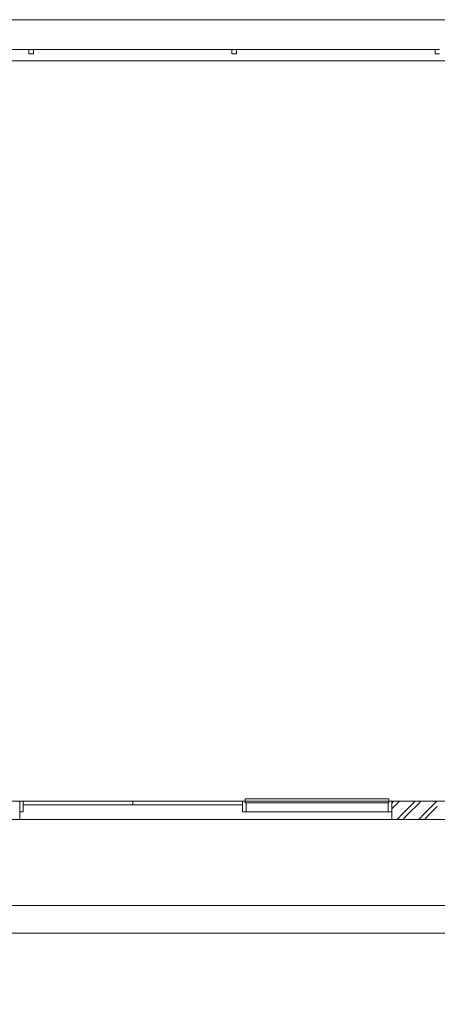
# Model space of a CAD drawing. Header units: millimetres. Extents: x -13540 to 53715, y -38110 to 10383.
# Tile 14 of 17: x 27450 to 32025, y -1373 to 9400. Entities that reach past the tile are written whole.
import ezdxf

# ---------------------------------------------------------------- set-up
doc = ezdxf.new("R2010")
doc.units = ezdxf.units.MM
doc.header["$MEASUREMENT"] = 0
doc.set_wipeout_variables(frame=1)
doc.linetypes.add('Wipeout_Contour', pattern=[1000, 0, -1000])
doc.linetypes.add('Čerchovaná M', pattern=[225, 125, -42.5, 15, -42.5])
for name, color, linetype in [('01_Zóny.dispozice', 7, 'Continuous'), ('02_Desky', 7, 'Continuous'), ('Nové_01_Zóny.dispozice', 7, 'Continuous'), ('Nové_02_Zdi VNĚJŠÍ - nenosné.obálka', 7, 'Continuous'), ('Nové_02_Zdi VNĚJŠÍ - nosné.obálka', 7, 'Continuous'), ('Nové_05_Podlahy', 7, 'Continuous'), ('Nové_09_Exteriér.objekty', 7, 'Continuous'), ('Nové_Otvory – Dveře', 7, 'Continuous'), ('Nové_Výplně - Povrchové', 7, 'Continuous'), ('Nové_Výplně – Řezové', 7, 'Continuous')]:
    doc.layers.add(name, color=color, linetype=linetype)

# ---------------------------------------------------------------- blocks, each defined once
blk = doc.blocks.new('*X2')
at = {"layer": 'Nové_Výplně – Řezové', "color": 253, "linetype": 'Continuous', "lineweight": 13, "true_color": 0xaaaaaa}
for p, q in [((31525, 829), (31546, 850)), ((31525, 766), (31588, 829)), ((31588, 829), (31609, 850)), ((31643, 710), (31783, 850)), ((31707, 710), (31825, 829)), ((31825, 829), (31846, 850)), ((31881, 710), (32021, 850)), ((31944, 710), (32025, 791)), ((31582, 650), (31588, 655)), ((31588, 654), (31643, 710)), ((31646, 650), (31706, 710)), ((31820, 650), (31825, 655)), ((31825, 654), (31881, 710)), ((31883, 650), (31943, 710))]:
    blk.add_line(p, q, dxfattribs=at)

msp = doc.modelspace()

# ---------------------------------------------------------------- linework, layer by layer
at = {"layer": '01_Zóny.dispozice', "color": 251, "linetype": 'Continuous', "lineweight": 0, "flags": 128}
msp.add_lwpolyline([(27150, 650), (27150, -293), (36400, -293), (36400, 650)], close=True, dxfattribs=at)
at = {"layer": '02_Desky', "color": 251, "linetype": 'Continuous', "lineweight": 0, "flags": 128}
msp.add_lwpolyline([(0, -10923), (52900, -10923), (52900, 9280), (42453, 9280), (42453, 0), (36600, 0), (36600, -293), (27150, -293), (27150, 0), (20150, 0), (20150, -293), (15050, -293)], dxfattribs=at)
at = {"layer": 'Nové_01_Zóny.dispozice', "color": 251, "linetype": 'Continuous', "lineweight": 0, "flags": 128}
msp.add_lwpolyline([(-4700, -3698), (-4600, -3698), (-4600, -10923), (2345, -10923), (2355, -3698), (42150, -3698), (42150, -593), (-4700, -593)], close=True, dxfattribs=at)
at = {"layer": 'Nové_02_Zdi VNĚJŠÍ - nenosné.obálka', "color": 251, "linetype": 'Continuous', "lineweight": 0}
for p, q in [((27450, 850), (27450, 735)), ((31525, 850), (31525, 735)), ((27450, 735), (27450, 650)), ((31525, 735), (31525, 650))]:
    msp.add_line(p, q, dxfattribs=at)
at = {"layer": 'Nové_02_Zdi VNĚJŠÍ - nenosné.obálka', "color": 251, "linetype": 'Continuous', "lineweight": 0, "flags": 128}
for points in [[(32025, 850), (31525, 850)], [(27150, 650), (27450, 650)], [(31525, 650), (32025, 650)]]:
    msp.add_lwpolyline(points, dxfattribs=at)
at = {"layer": 'Nové_02_Zdi VNĚJŠÍ - nosné.obálka', "color": 251, "linetype": 'Continuous', "lineweight": 0, "flags": 128}
for points in [[(36400, -293), (26950, -293)], [(26950, -593), (36400, -593)]]:
    msp.add_lwpolyline(points, dxfattribs=at)
at = {"layer": 'Nové_05_Podlahy', "color": 251, "linetype": 'Continuous', "lineweight": 0, "flags": 128}
msp.add_lwpolyline([(5200, 9200), (5200, 850), (10450, 850), (10450, -423), (14850, -423), (14850, 850), (20350, 850), (20350, -423), (26950, -423), (26950, 850), (36600, 850), (36600, 9200)], close=True, dxfattribs=at)
msp.add_lwpolyline([(2355, -3698), (40000, -3698), (40000, -3670), (41610, -3670), (41610, -3698), (42150, -3698), (42150, -593), (37980, -593), (37980, -478), (36800, -478), (36800, -593), (26950, -593), (26950, -423), (20350, -423), (20350, -593), (14850, -593)], dxfattribs=at)
at = {"layer": 'Nové_Otvory – Dveře', "color": 251, "linetype": 'Čerchovaná M', "lineweight": 0}
for p, q in [((31525, 850), (27450, 850)), ((31525, 650), (27450, 650))]:
    msp.add_line(p, q, dxfattribs=at)
at = {"layer": 'Nové_Otvory – Dveře', "color": 251, "linetype": 'Continuous', "lineweight": 0}
for p, q in [((27450, 735), (27450, 850)), ((27450, 850), (27490, 850)), ((27450, 850), (27450, 735)), ((27450, 850), (27450, 735)), ((27490, 850), (28690, 850)), ((27490, 850), (27490, 735)), ((28690, 850), (27490, 850)), ((27490, 850), (27490, 810)), ((27490, 810), (28690, 810)), ((29890, 850), (28690, 850)), ((28690, 810), (28690, 850)), ((28690, 850), (29890, 850)), ((28690, 810), (28690, 850)), ((29890, 810), (28690, 810)), ((29890, 735), (29890, 850)), ((29890, 850), (29920, 850)), ((29890, 850), (29890, 810)), ((29920, 850), (29920, 832)), ((29920, 832), (29930, 832)), ((29930, 832), (29930, 735)), ((31485, 735), (31485, 832)), ((31485, 832), (31495, 832)), ((31495, 832), (31495, 850)), ((31495, 850), (31525, 850)), ((31525, 850), (31525, 735)), ((31525, 850), (31525, 735)), ((31525, 850), (31525, 735)), ((27490, 735), (27450, 735)), ((27450, 735), (27450, 650)), ((29930, 735), (29890, 735)), ((29930, 735), (31485, 735)), ((31525, 735), (31485, 735)), ((31525, 735), (31525, 650))]:
    msp.add_line(p, q, dxfattribs=at)
at = {"layer": 'Nové_Otvory – Dveře', "color": 251, "linetype": 'Continuous', "lineweight": 0, "flags": 128}
for points in [[(31495, 832), (29920, 832), (29920, 876), (31495, 876)], [(29930, 832), (31485, 832), (31485, 735), (29930, 735)]]:
    msp.add_lwpolyline(points, close=True, dxfattribs=at)

# ---------------------------------------------------------------- block references
at = {"layer": 'Nové_02_Zdi VNĚJŠÍ - nenosné.obálka', "color": 251, "lineweight": 0}
msp.add_blockref('*X2', (0, 0), dxfattribs=at)

# ---------------------------------------------------------------- next in the draw order: wipeouts: each hides what was drawn before it
at = {"color": 251, "linetype": 'Wipeout_Contour', "lineweight": 0, "ltscale": 96836.087082}
msp.add_wipeout([(5200, 9200), (36600, 9200), (36600, 9400), (5200, 9400)], dxfattribs=at).dxf.layer = 'Nové_Výplně - Povrchové'

# ---------------------------------------------------------------- next in the draw order: linework, layer by layer
at = {"layer": 'Nové_02_Zdi VNĚJŠÍ - nosné.obálka', "color": 251, "linetype": 'Continuous', "lineweight": 0, "flags": 128}
msp.add_lwpolyline([(36800, 9400), (5000, 9400)], dxfattribs=at)

# ---------------------------------------------------------------- next in the draw order: wipeouts: each hides what was drawn before it
at = {"color": 251, "linetype": 'Wipeout_Contour', "lineweight": 0, "ltscale": 96103.050227}
msp.add_wipeout([(5450, 8950), (36350, 8950), (36350, 9200), (5450, 9200)], dxfattribs=at).dxf.layer = 'Nové_Výplně - Povrchové'

# ---------------------------------------------------------------- next in the draw order: linework, layer by layer
at = {"layer": 'Nové_02_Zdi VNĚJŠÍ - nosné.obálka', "color": 251, "linetype": 'Continuous', "lineweight": 0, "flags": 128}
msp.add_lwpolyline([(5450, 8950), (36350, 8950)], dxfattribs=at)
at = {"layer": 'Nové_09_Exteriér.objekty', "color": 251, "linetype": 'Continuous', "lineweight": 0}
for p, q in [((27550, 9075), (27550, 9025)), ((27600, 9075), (27550, 9075)), ((27600, 9075), (27600, 9025)), ((29775, 9075), (29775, 9025)), ((29825, 9075), (29775, 9075)), ((29825, 9075), (29825, 9025)), ((32000, 9075), (32000, 9025)), ((32050, 9075), (32000, 9075)), ((27600, 9025), (27550, 9025)), ((29825, 9025), (29775, 9025)), ((32050, 9025), (32000, 9025))]:
    msp.add_line(p, q, dxfattribs=at)
at = {"layer": 'Nové_09_Exteriér.objekty', "color": 251, "linetype": 'Continuous', "lineweight": 0, "flags": 128}
for points in [[(25355, 9075), (25355, 9074), (27570, 9074), (27570, 9075)], [(27580, 9075), (27580, 9074), (29795, 9074), (29795, 9075)], [(29805, 9075), (29805, 9074), (32020, 9074), (32020, 9075)]]:
    msp.add_lwpolyline(points, close=True, dxfattribs=at)

doc.saveas('drawing.dxf')
